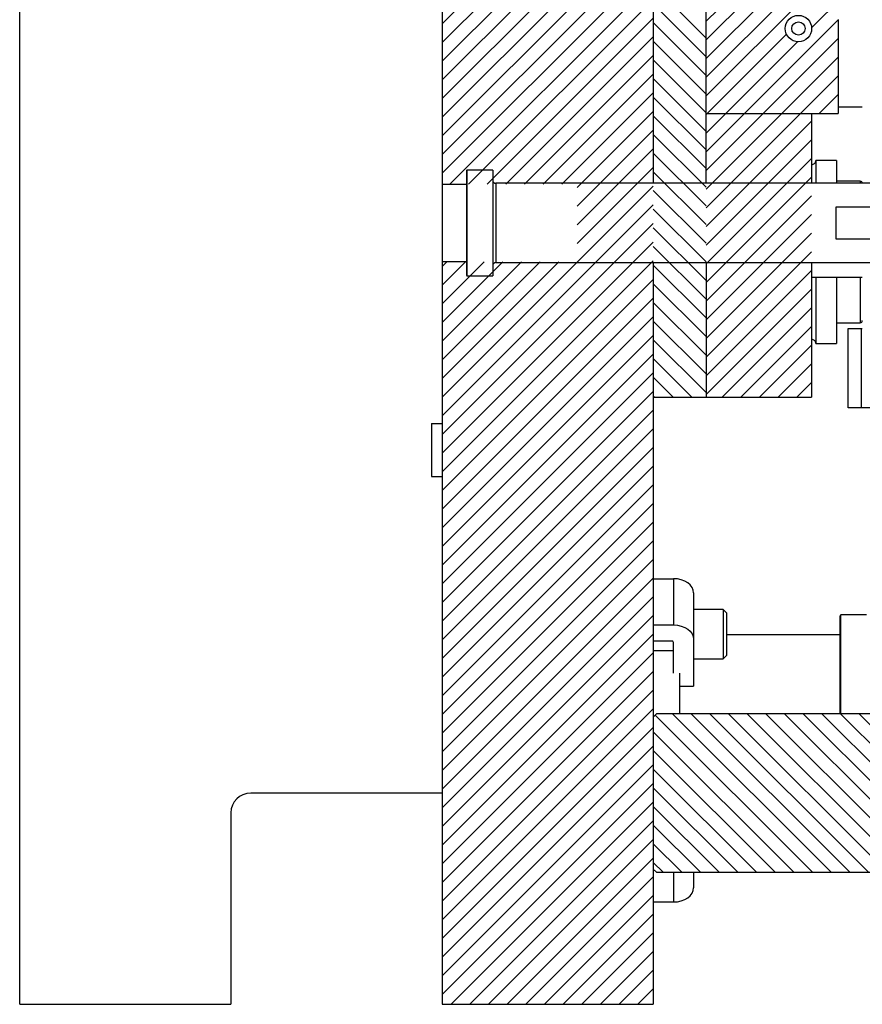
# Model space of a CAD drawing. Header units: inches. Extents: x 1772 to 2706, y -534 to -52.
# Tile 184 of 256: x 1933 to 1941, y -447 to -438. Entities that reach past the tile are written whole.
import ezdxf

# ---------------------------------------------------------------- set-up
doc = ezdxf.new("R2010")
doc.units = ezdxf.units.IN
doc.header["$LTSCALE"] = 0.5
doc.header["$MEASUREMENT"] = 0
doc.layers.add('SID-M-F', color=202, linetype='Continuous')
doc.layers.add('SID-M-S', color=105, linetype='Continuous')

msp = doc.modelspace()

# ---------------------------------------------------------------- linework, layer by layer
at = {"layer": 'SID-M-F', "linetype": 'Continuous'}
for p, q in [((1937.29464, -438.0667), (1939.29464, -436.0667)), ((1937.29464, -438.24348), (1939.29464, -436.24348)), ((1937.29464, -438.42026), (1939.29464, -436.42026)), ((1937.29464, -438.59703), (1939.29464, -436.59703)), ((1937.29464, -438.77381), (1939.29464, -436.77381)), ((1939.79464, -438.04158), (1941.04464, -436.79158)), ((1937.29464, -438.95059), (1939.29464, -436.95059)), ((1939.79464, -438.21835), (1941.04464, -436.96835)), ((1937.29464, -439.12736), (1939.29464, -437.12736)), ((1939.79464, -438.39513), (1941.04464, -437.14513)), ((1937.29464, -439.30414), (1939.29464, -437.30414)), ((1939.79464, -438.57191), (1941.04464, -437.32191)), ((1937.29464, -439.48092), (1939.29464, -437.48092)), ((1939.79464, -438.74868), (1941.04464, -437.49868)), ((1940.79387, -438.10301), (1941.37085, -437.52602)), ((1937.3698, -439.58254), (1939.29464, -437.65769)), ((1939.79464, -438.19968), (1939.29464, -437.69968)), ((1937.54657, -439.58254), (1939.29464, -437.83447)), ((1939.79464, -438.37646), (1939.29464, -437.87646)), ((1937.72335, -439.58254), (1939.29464, -438.01125)), ((1939.79464, -438.55324), (1939.29464, -438.05324)), ((1939.79464, -439.27901), (1941.04464, -438.02901)), ((1939.79464, -438.92546), (1940.55685, -438.16325)), ((1937.90013, -439.58254), (1939.29464, -438.18802)), ((1939.79464, -438.73001), (1939.29464, -438.23001)), ((1939.79464, -439.45579), (1941.04464, -438.20579)), ((1939.79464, -439.10224), (1940.66254, -438.23434)), ((1938.0769, -439.58254), (1939.29464, -438.3648)), ((1939.79464, -438.90679), (1939.29464, -438.40679)), ((1939.79464, -439.63257), (1941.04464, -438.38257)), ((1938.25368, -439.58254), (1939.29464, -438.54158)), ((1939.79464, -439.08357), (1939.29464, -438.58357)), ((1939.79464, -439.80934), (1941.04464, -438.55934)), ((1938.43046, -439.58254), (1939.29464, -438.71835)), ((1939.79464, -439.26034), (1939.29464, -438.76034)), ((1940.86724, -438.91352), (1941.04464, -438.73612)), ((1938.57464, -439.61513), (1939.29464, -438.89513)), ((1941.04401, -438.91352), (1941.04464, -438.9129)), ((1939.79464, -439.43712), (1939.29464, -438.93712)), ((1939.79464, -439.98612), (1940.79464, -438.98612)), ((1938.57464, -439.79191), (1939.29464, -439.07191)), ((1939.79464, -439.6139), (1939.29464, -439.1139)), ((1939.79464, -440.1629), (1940.79464, -439.1629)), ((1938.57464, -439.96868), (1939.29464, -439.24868)), ((1939.79464, -439.79067), (1939.29464, -439.29067)), ((1939.79464, -440.33967), (1940.79464, -439.33967)), ((1938.57464, -440.14546), (1939.29464, -439.42546)), ((1939.79464, -439.96745), (1939.29464, -439.46745)), ((1939.79464, -440.51645), (1940.79464, -439.51645)), ((1937.29464, -441.60224), (1939.29464, -439.60224)), ((1939.79464, -440.14423), (1939.29464, -439.64423)), ((1939.79464, -440.69323), (1940.79464, -439.69323)), ((1937.29464, -441.77901), (1939.29464, -439.77901)), ((1939.79464, -440.321), (1939.29464, -439.821)), ((1939.79464, -440.87), (1940.79464, -439.87)), ((1937.29464, -441.95579), (1939.29464, -439.95579)), ((1939.79464, -440.49778), (1939.29464, -439.99778)), ((1939.79464, -441.04678), (1940.79464, -440.04678)), ((1937.29464, -442.13257), (1939.29464, -440.13257)), ((1939.79464, -440.67456), (1939.29464, -440.17456)), ((1937.29464, -442.30934), (1939.29464, -440.30934)), ((1939.79464, -441.22356), (1940.79464, -440.22356)), ((1937.29464, -440.3648), (1937.33993, -440.31951)), ((1937.29464, -440.54158), (1937.51671, -440.31951)), ((1937.29464, -440.71835), (1937.69349, -440.31951)), ((1937.29464, -440.89513), (1937.87026, -440.31951)), ((1937.29464, -441.07191), (1938.04704, -440.31951)), ((1937.29464, -441.24868), (1938.22382, -440.31951)), ((1937.29464, -441.42546), (1938.40059, -440.31951)), ((1939.79464, -440.85133), (1939.29464, -440.35133)), ((1939.79464, -441.40033), (1940.79464, -440.40033)), ((1937.29464, -442.48612), (1939.29464, -440.48612)), ((1939.79464, -441.02811), (1939.29464, -440.52811)), ((1939.79464, -441.57711), (1940.79464, -440.57711)), ((1937.29464, -442.6629), (1939.29464, -440.6629)), ((1939.79464, -441.20489), (1939.29464, -440.70489)), ((1939.94751, -441.60102), (1940.79464, -440.75389)), ((1937.29464, -442.83967), (1939.29464, -440.83967)), ((1939.79464, -441.38166), (1939.29464, -440.88166)), ((1940.12428, -441.60102), (1940.79464, -440.93066)), ((1937.29464, -443.01645), (1939.29464, -441.01645)), ((1939.79464, -441.55844), (1939.29464, -441.05844)), ((1940.30106, -441.60102), (1940.79464, -441.10744)), ((1937.29464, -443.19323), (1939.29464, -441.19323)), ((1939.66044, -441.60102), (1939.29464, -441.23522)), ((1940.47784, -441.60102), (1940.79464, -441.28422)), ((1937.29464, -443.37), (1939.29464, -441.37)), ((1939.48367, -441.60102), (1939.29464, -441.41199)), ((1940.65461, -441.60102), (1940.79464, -441.46099)), ((1937.29464, -443.54678), (1939.29464, -441.54678)), ((1939.30689, -441.60102), (1939.29464, -441.58877)), ((1937.29464, -443.72356), (1939.29464, -441.72356)), ((1937.29464, -443.90033), (1939.29464, -441.90033)), ((1937.29464, -444.07711), (1939.29464, -442.07711)), ((1937.29464, -444.25389), (1939.29464, -442.25389)), ((1937.29464, -444.43066), (1939.29464, -442.43066)), ((1937.29464, -444.60744), (1939.29464, -442.60744)), ((1937.29464, -444.78422), (1939.29464, -442.78422)), ((1937.29464, -444.96099), (1939.29464, -442.96099)), ((1937.29464, -445.13777), (1939.29464, -443.13777)), ((1937.29464, -445.31455), (1939.29464, -443.31455)), ((1937.29464, -445.49132), (1939.29464, -443.49132)), ((1937.29464, -445.6681), (1939.29464, -443.6681)), ((1937.29464, -445.84488), (1939.29464, -443.84488)), ((1937.29464, -446.02165), (1939.29464, -444.02165)), ((1937.29464, -446.19843), (1939.29464, -444.19843)), ((1937.29464, -446.37521), (1939.29464, -444.37521)), ((1937.29464, -446.55198), (1939.29464, -444.55198)), ((1940.97846, -446.10102), (1939.47846, -444.60102)), ((1941.15524, -446.10102), (1939.65524, -444.60102)), ((1941.33202, -446.10102), (1939.83202, -444.60102)), ((1941.50879, -446.10102), (1940.00879, -444.60102)), ((1941.68557, -446.10102), (1940.18557, -444.60102)), ((1941.86235, -446.10102), (1940.36235, -444.60102)), ((1942.03912, -446.10102), (1940.53912, -444.60102)), ((1942.2159, -446.10102), (1940.7159, -444.60102)), ((1942.39268, -446.10102), (1940.89268, -444.60102)), ((1942.56945, -446.10102), (1941.06945, -444.60102)), ((1942.74623, -446.10102), (1941.24623, -444.60102)), ((1940.80169, -446.10102), (1939.31316, -444.6125)), ((1937.29464, -446.72876), (1939.29464, -444.72876)), ((1940.62491, -446.10102), (1939.29464, -444.77075)), ((1937.29464, -446.90554), (1939.29464, -444.90554)), ((1940.44813, -446.10102), (1939.29464, -444.94753)), ((1937.29464, -447.08231), (1939.29464, -445.08231)), ((1940.27136, -446.10102), (1939.29464, -445.1243)), ((1937.29464, -447.25909), (1939.29464, -445.25909)), ((1940.09458, -446.10102), (1939.29464, -445.30108)), ((1937.37949, -447.35102), (1939.29464, -445.43587)), ((1939.9178, -446.10102), (1939.29464, -445.47786)), ((1937.55626, -447.35102), (1939.29464, -445.61264)), ((1939.74103, -446.10102), (1939.29464, -445.65463)), ((1937.73304, -447.35102), (1939.29464, -445.78942)), ((1939.56425, -446.10102), (1939.29464, -445.83141)), ((1937.90982, -447.35102), (1939.29464, -445.9662)), ((1939.38747, -446.10102), (1939.29464, -446.00819)), ((1938.08659, -447.35102), (1939.29464, -446.14297)), ((1938.26337, -447.35102), (1939.29464, -446.31975)), ((1938.44015, -447.35102), (1939.29464, -446.49653)), ((1938.61692, -447.35102), (1939.29464, -446.6733)), ((1938.7937, -447.35102), (1939.29464, -446.85008)), ((1938.97048, -447.35102), (1939.29464, -447.02686)), ((1939.14725, -447.35102), (1939.29464, -447.20363))]:
    msp.add_line(p, q, dxfattribs=at)
at = {"layer": 'SID-M-S'}
for p, q in [((1933.29464, -447.35102), (1933.29464, -428.35102)), ((1937.29464, -428.35102), (1937.29464, -447.35102)), ((1939.29464, -436.12602), (1939.29464, -439.57602)), ((1939.79464, -439.57602), (1939.79464, -436.12602)), ((1941.04464, -438.02552), (1941.04464, -438.91352)), ((1939.79464, -438.91352), (1941.04464, -438.91352)), ((1940.79464, -438.91352), (1940.79464, -439.57602)), ((1941.04464, -438.85102), (1941.27464, -438.85102)), ((1941.03102, -439.3589), (1940.83417, -439.3589)), ((1940.83417, -439.3589), (1940.83417, -439.57602)), ((1941.03102, -439.3589), (1941.03102, -439.57602)), ((1937.52964, -439.45102), (1937.52464, -439.45602)), ((1937.52464, -439.45602), (1937.52464, -440.44602)), ((1937.77464, -439.45102), (1937.52964, -439.45102)), ((1937.52964, -439.45102), (1937.52964, -440.45102)), ((1937.77464, -439.45102), (1937.77464, -440.45102)), ((1941.25495, -439.55575), (1941.03102, -439.55575)), ((1941.25495, -439.55575), (1941.25495, -439.57602)), ((1937.29464, -439.58254), (1937.52464, -439.58254)), ((1941.52464, -439.57602), (1937.80464, -439.57602)), ((1937.80464, -439.57602), (1937.80464, -440.32602)), ((1941.52464, -439.80115), (1941.02464, -439.80115)), ((1941.02464, -439.80115), (1941.02464, -440.10089)), ((1941.02464, -440.10089), (1941.52464, -440.10089)), ((1937.52464, -440.31951), (1937.29464, -440.31951)), ((1937.80464, -440.32602), (1941.52464, -440.32602)), ((1939.29464, -440.32602), (1939.29464, -447.35102)), ((1939.79464, -440.32602), (1939.79464, -441.60102)), ((1940.79464, -440.32602), (1940.79464, -441.60102)), ((1937.52464, -440.44602), (1937.52964, -440.45102)), ((1937.52964, -440.45102), (1937.77464, -440.45102)), ((1940.79464, -440.46352), (1941.27464, -440.46352)), ((1940.83417, -440.46352), (1940.83417, -441.09315)), ((1941.03102, -440.46352), (1941.03102, -441.09315)), ((1941.25495, -440.46352), (1941.25495, -440.8963)), ((1941.03102, -440.8963), (1941.25495, -440.8963)), ((1941.13964, -441.70102), (1941.13964, -440.95102)), ((1941.13964, -440.95102), (1941.27464, -440.95102)), ((1941.26464, -440.95102), (1941.26464, -441.70102)), ((1940.83417, -441.09315), (1941.03102, -441.09315)), ((1939.29464, -441.60102), (1940.79464, -441.60102)), ((1942.27964, -441.70102), (1941.13964, -441.70102)), ((1937.19464, -441.85102), (1937.19464, -442.35102)), ((1937.19464, -441.85102), (1937.29464, -441.85102)), ((1937.19464, -442.35102), (1937.29464, -442.35102)), ((1939.29464, -443.32022), (1939.48764, -443.32022)), ((1939.48764, -443.32022), (1939.48764, -443.75863)), ((1939.52451, -443.32279), (1939.48764, -443.32022)), ((1939.55997, -443.33039), (1939.52451, -443.32279)), ((1939.59264, -443.34274), (1939.55997, -443.33039)), ((1939.62128, -443.35936), (1939.59264, -443.34274)), ((1939.64479, -443.37962), (1939.62128, -443.35936)), ((1939.66225, -443.40272), (1939.64479, -443.37962)), ((1939.67301, -443.42779), (1939.66225, -443.40272)), ((1939.67664, -443.45386), (1939.67301, -443.42779)), ((1939.67664, -443.45386), (1939.67664, -444.33825)), ((1939.95789, -443.61123), (1939.67664, -443.61123)), ((1939.98914, -443.64248), (1939.95789, -443.61123)), ((1939.95789, -443.61123), (1939.95789, -444.07998)), ((1939.98914, -443.64248), (1939.98914, -444.04873)), ((1941.06464, -444.60102), (1941.06464, -443.6714)), ((1941.31464, -443.66352), (1941.07251, -443.66352)), ((1941.07251, -444.60102), (1941.07251, -443.66352)), ((1939.29464, -443.75863), (1939.48764, -443.75863)), ((1939.48764, -443.75863), (1939.52451, -443.76119)), ((1939.52451, -443.76119), (1939.55997, -443.7688)), ((1939.55997, -443.7688), (1939.59264, -443.78115)), ((1939.59264, -443.78115), (1939.62128, -443.79777)), ((1939.62128, -443.79777), (1939.64479, -443.81802)), ((1939.64479, -443.81802), (1939.66225, -443.84113)), ((1939.66225, -443.84113), (1939.67301, -443.8662)), ((1941.06464, -443.85102), (1939.98914, -443.85102)), ((1939.47014, -443.91065), (1939.29464, -443.91065)), ((1939.48764, -444.21395), (1939.48764, -443.92303)), ((1939.67301, -443.8662), (1939.67664, -443.89227)), ((1939.29464, -444.00185), (1939.48764, -444.00185)), ((1939.67664, -444.07998), (1939.95789, -444.07998)), ((1939.95789, -444.07998), (1939.98914, -444.04873)), ((1939.54464, -444.21395), (1939.54464, -444.60102)), ((1939.54464, -444.33825), (1939.67664, -444.33825)), ((1939.29464, -444.63102), (1939.32464, -444.60102)), ((1942.28464, -444.60102), (1939.32464, -444.60102)), ((1937.29464, -445.35102), (1935.48264, -445.35102)), ((1935.29464, -445.53902), (1935.29464, -447.35102)), ((1939.32464, -446.10102), (1939.29464, -446.07102)), ((1939.32464, -446.10102), (1942.28464, -446.10102)), ((1939.48764, -446.10102), (1939.48764, -446.38182)), ((1939.67664, -446.10102), (1939.67664, -446.24818)), ((1939.66225, -446.29932), (1939.67301, -446.27425)), ((1939.67301, -446.27425), (1939.67664, -446.24818)), ((1939.52451, -446.37926), (1939.55997, -446.37165)), ((1939.55997, -446.37165), (1939.59264, -446.3593)), ((1939.59264, -446.3593), (1939.62128, -446.34268)), ((1939.62128, -446.34268), (1939.64479, -446.32243)), ((1939.64479, -446.32243), (1939.66225, -446.29932)), ((1939.29464, -446.38182), (1939.48764, -446.38182)), ((1939.48764, -446.38182), (1939.52451, -446.37926)), ((1933.29464, -447.35102), (1935.29464, -447.35102)), ((1937.29464, -447.35102), (1939.29464, -447.35102))]:
    msp.add_line(p, q, dxfattribs=at)
for radius in [0.125, 0.063]:
    msp.add_circle((1940.66964, -438.11002), radius, dxfattribs=at)
for centre, radius, start, end in [((1940.7948, -439.3589), 0.03937, 269.770816, 0), ((1937.80464, -439.54602), 0.03, 180, 270), ((1941.25495, -439.57543), 0.01969, 0, 90), ((1937.80464, -440.35602), 0.03, 90, 180), ((1941.25495, -440.87661), 0.01969, 270, 0), ((1940.7948, -441.09315), 0.03937, 0, 90.229184), ((1941.07251, -443.6714), 0.00787, 90, 180), ((1939.47233, -443.92612), 0.01562, 11.421754, 98.049467), ((1935.48264, -445.53902), 0.188, 90, 180)]:
    msp.add_arc(centre, radius, start, end, dxfattribs=at)

doc.saveas('drawing.dxf')
